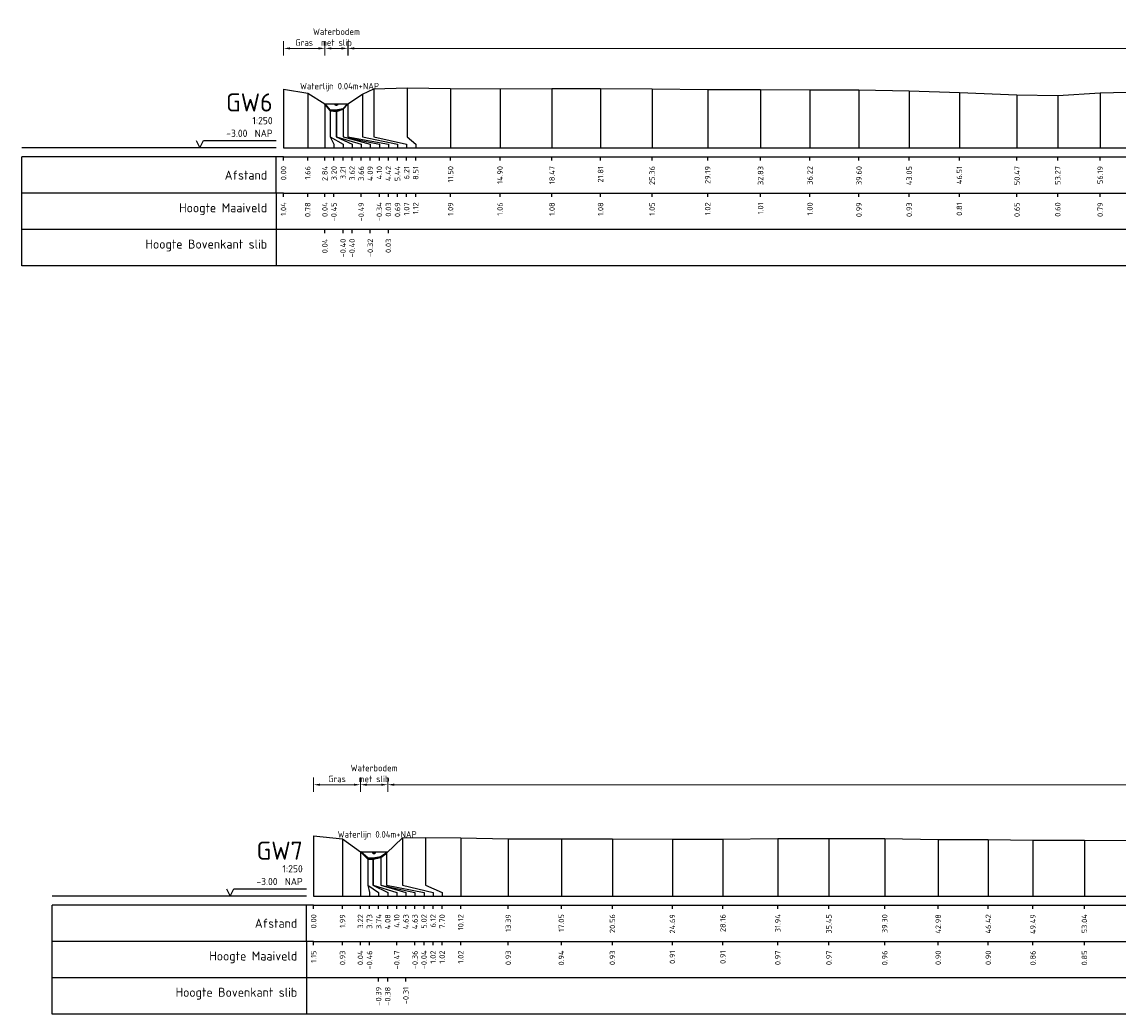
# Model space of a CAD drawing. Header units: metres. Extents: x 132725 to 140175, y 414354 to 417094.
# Tile 31 of 61: x 139680 to 139755, y 416666 to 416734. Entities that reach past the tile are written whole.
import ezdxf
from ezdxf.enums import TextEntityAlignment as Align

# ---------------------------------------------------------------- set-up
doc = ezdxf.new("R2010")
doc.units = ezdxf.units.M
doc.header["$PDMODE"] = 35
doc.header["$PDSIZE"] = 0.075
doc.layers.get('Defpoints').update_dxf_attribs({"true_color": 0x806000})
for name, color, linetype, lineweight in [('B-ME-GW-MAAIVELD-GD', 8, 'GW-MAAIVELD', 25), ('X-ME-AL-PROFIEL_BOVENKANT SLIB-GD', 42, 'Continuous', 35), ('X-XX-AL-DETAIL1-M', 7, 'Continuous', 18), ('X-XX-AL-NAP-T18', 7, 'Continuous', 18)]:
    doc.layers.add(name, color=color, linetype=linetype, lineweight=lineweight)
doc.layers.add('X-ME-AL-PROFIEL_WATERLIJN-GD', color=150, linetype='Continuous')
doc.layers.add('X-ME-AL-PROFIELRASTER-S', color=7, linetype='Continuous')
doc.styles.add('NLCS-ISO-ANNOTATIEF-T18', font='NLCS-ISO.ttf', dxfattribs={"height": 1.8})
doc.styles.add('NLCS-ISO-ANNOTATIVE-T18', font='NLCS-ISO.ttf', dxfattribs={"height": 1.8})
doc.linetypes.add('GW-MAAIVELD', pattern='A,12,[40,NLCS.SHX,S=1,R=0,X=0,Y=-0.5],12', length=24)
doc.dimstyles.new('NLCS-ANNOTATIEF-T18-PIJL_L2_H0', dxfattribs={"dimtxt": 2.5, "dimasz": 1.8, "dimexe": 2, "dimexo": 2, "dimgap": 0.7, "dimtad": 1, "dimzin": 0, "dimdsep": 46, "dimtxsty": 'NLCS-ISO-ANNOTATIEF-T18', "dimcen": 0, "dimdle": 2, "dimclrd": 256, "dimclre": 256, "dimclrt": 10, "dimaunit": 2, "dimadec": 0, "dimazin": 0, "dimtfac": 1, "dimtdec": 3, "dimtofl": 0, "dimtmove": 0, "dimatfit": 3, "dimfxl": 2, "dimfxlon": 1, "dimtfillclr": 256, "dimtolj": 1, "dimtzin": 0, "dimlwd": -1, "dimlwe": -1, "dimarcsym": 0})

# ---------------------------------------------------------------- blocks, each defined once
blk = doc.blocks.new('SAL-PROFIELRASTER-D')
at = {"color": 0, "linetype": 'ByBlock', "lineweight": -2, "flags": 128}
for points in [[(-2, 0), (-72, 0)], [(-24, 2), (-23, 0), (-22, 2), (-2, 2)], [(-72, -12.5), (-72, -2.5)], [(0, -2.5), (-72, -2.5)], [(-2, -12.5), (-2, -2.5)], [(0, -12.5), (-72, -12.5)]]:
    blk.add_lwpolyline(points, dxfattribs=at)
at = {"color": 0, "linetype": 'ByBlock', "lineweight": -2, "style": 'NLCS-ISO-ANNOTATIVE-T18'}
blk.add_text('NAP', height=2, dxfattribs=at).set_placement((-3, 3), align=Align.RIGHT)
blk.add_text('Afstand', height=2.5, dxfattribs=at).set_placement((-4.5, -7.5), align=Align.MIDDLE_RIGHT)
for tag, height, p in [('PROFIELNR', 5, (-3, 10)), ('SCHAAL', 2, (-3, 6.5)), ('NAP', 2, (-9.94, 3))]:
    blk.add_attdef(tag, text='', height=height, dxfattribs=at).set_placement(p, align=Align.RIGHT)
blk = doc.blocks.new('SAL-PROFIELRASTER_BALK_EIND1-D')
at = {"color": 0, "linetype": 'ByBlock', "lineweight": -2, "flags": 128}
for points in [[(0, 0), (1, 0)], [(0, -2.5), (1, -2.5)], [(0, -12.5), (1, -12.5)]]:
    blk.add_lwpolyline(points, dxfattribs=at)
blk = doc.blocks.new('SAL-PROFIELRASTER_BALK-D')
at = {"color": 0, "linetype": 'ByBlock', "lineweight": -2}
for p, q in [((-72, -12.5), (-72, -2.5)), ((-2, -2.5), (-2, -12.5)), ((0, -12.5), (-72, -12.5))]:
    blk.add_line(p, q, dxfattribs=at)
at = {"color": 0, "linetype": 'ByBlock', "lineweight": -2, "style": 'NLCS-ISO-ANNOTATIVE-T18'}
for tag, height, p in [('TITEL1', 2.5, (-4.5, -6.5)), ('TITEL2', 1.5, (-4.5, -9.5))]:
    blk.add_attdef(tag, text='', height=height, dxfattribs=at).set_placement(p, align=Align.MIDDLE_RIGHT)
blk = doc.blocks.new('SAL-PROFIELRASTER_BALK_EIND2-D')
at = {"color": 0, "linetype": 'ByBlock', "lineweight": -2}
blk.add_line((1, -12.5), (0, -12.5), dxfattribs=at)
blk = doc.blocks.new('SAL-PROFIELRASTER_BALK_DATA-D')
at = {"color": 0, "linetype": 'ByBlock', "lineweight": -2}
blk.add_lwpolyline([(0, -3.5), (0, -2.5)], dxfattribs=at)
at = {"color": 0, "linetype": 'ByBlock', "lineweight": -2, "style": 'NLCS-ISO-ANNOTATIVE-T18'}
blk.add_attdef('GETAL', text='', height=1.5, rotation=90, dxfattribs=at).set_placement((0.75, -5), align=Align.RIGHT)
blk = doc.blocks.new('SAL-PROFIELRASTER_AANHAAL-D')
at = {"color": 9, "linetype": 'ByBlock', "lineweight": -2, "flags": 128}
blk.add_lwpolyline([(0, 1), (0, 0)], dxfattribs=at)
blk = doc.blocks.new('SAL-PROFIELRASTER_AANHAAL_STAGGER-D')
at = {"color": 9, "linetype": 'ByBlock', "lineweight": -2, "flags": 128}
for points in [[(0, 0), (0, -0.25)], [(0, -0.25), (1, -0.75)], [(1, -0.75), (1, -1)]]:
    blk.add_lwpolyline(points, dxfattribs=at)
blk = doc.blocks.new('*D105')
at = {"layer": 'Defpoints', "color": 0, "transparency": 16777216}
for p in [(139700.82, 416732.156), (139700.82, 416728.35), (139702.414, 416728.35)]:
    blk.add_point(p, dxfattribs=at)
at = {"layer": 'X-XX-AL-DETAIL1-M', "transparency": 16777216}
for p, q in [((139700.82, 416731.656), (139700.82, 416732.656)), ((139702.414, 416731.656), (139702.414, 416732.656)), ((139701.964, 416732.156), (139701.27, 416732.156))]:
    blk.add_line(p, q, dxfattribs=at)
for points in [[(139701.27, 416732.231), (139701.27, 416732.081), (139700.82, 416732.156)], [(139701.964, 416732.231), (139701.964, 416732.081), (139702.414, 416732.156)]]:
    blk.add_solid(points, dxfattribs=at)
at = {"layer": 'X-XX-AL-DETAIL1-M', "color": 10, "transparency": 16777216, "insert": (139701.617, 416732.931), "char_height": 0.45, "attachment_point": 5, "style": 'NLCS-ISO-ANNOTATIEF-T18'}
blk.add_mtext('\\A1;Waterbodem\\Pmet slib', dxfattribs=at)
blk = doc.blocks.new('*D109')
at = {"layer": 'Defpoints', "color": 0, "transparency": 16777216}
for p in [(139702.401, 416732.156), (139702.401, 416728.342), (139816.45, 416728.175)]:
    blk.add_point(p, dxfattribs=at)
at = {"layer": 'X-XX-AL-DETAIL1-M', "transparency": 16777216}
for p, q in [((139702.401, 416731.656), (139702.401, 416732.656)), ((139816.45, 416731.656), (139816.45, 416732.656)), ((139816, 416732.156), (139702.851, 416732.156))]:
    blk.add_line(p, q, dxfattribs=at)
for points in [[(139702.851, 416732.231), (139702.851, 416732.081), (139702.401, 416732.156)], [(139816, 416732.231), (139816, 416732.081), (139816.45, 416732.156)]]:
    blk.add_solid(points, dxfattribs=at)
at = {"layer": 'X-XX-AL-DETAIL1-M', "color": 10, "transparency": 16777216, "insert": (139759.438, 416732.556), "char_height": 0.45, "attachment_point": 5, "style": 'NLCS-ISO-ANNOTATIEF-T18'}
blk.add_mtext('\\A1;Gras', dxfattribs=at)
blk = doc.blocks.new('*D110')
at = {"layer": 'Defpoints', "color": 0, "transparency": 16777216}
for p in [(139697.976, 416732.156), (139697.976, 416729.345), (139700.82, 416728.35)]:
    blk.add_point(p, dxfattribs=at)
at = {"layer": 'X-XX-AL-DETAIL1-M', "transparency": 16777216}
for p, q in [((139697.976, 416731.656), (139697.976, 416732.656)), ((139700.82, 416731.656), (139700.82, 416732.656)), ((139700.37, 416732.156), (139698.426, 416732.156))]:
    blk.add_line(p, q, dxfattribs=at)
for points in [[(139698.426, 416732.231), (139698.426, 416732.081), (139697.976, 416732.156)], [(139700.37, 416732.231), (139700.37, 416732.081), (139700.82, 416732.156)]]:
    blk.add_solid(points, dxfattribs=at)
at = {"layer": 'X-XX-AL-DETAIL1-M', "color": 10, "transparency": 16777216, "insert": (139699.398, 416732.556), "char_height": 0.45, "attachment_point": 5, "style": 'NLCS-ISO-ANNOTATIEF-T18'}
blk.add_mtext('\\A1;Gras', dxfattribs=at)
blk = doc.blocks.new('*D111')
at = {"layer": 'Defpoints', "color": 0, "transparency": 16777216}
for p in [(139703.268, 416681.473), (139703.268, 416676.847), (139705.149, 416676.847)]:
    blk.add_point(p, dxfattribs=at)
at = {"layer": 'X-XX-AL-DETAIL1-M', "transparency": 16777216}
for p, q in [((139703.268, 416680.973), (139703.268, 416681.973)), ((139704.699, 416681.473), (139703.718, 416681.473)), ((139705.149, 416680.973), (139705.149, 416681.973))]:
    blk.add_line(p, q, dxfattribs=at)
for points in [[(139703.718, 416681.548), (139703.718, 416681.398), (139703.268, 416681.473)], [(139704.699, 416681.548), (139704.699, 416681.398), (139705.149, 416681.473)]]:
    blk.add_solid(points, dxfattribs=at)
at = {"layer": 'X-XX-AL-DETAIL1-M', "color": 10, "transparency": 16777216, "insert": (139704.208, 416682.248), "char_height": 0.45, "attachment_point": 5, "style": 'NLCS-ISO-ANNOTATIEF-T18'}
blk.add_mtext('\\A1;Waterbodem\\Pmet slib', dxfattribs=at)
blk = doc.blocks.new('*D119')
at = {"layer": 'Defpoints', "color": 0, "transparency": 16777216}
for p in [(139705.149, 416681.473), (139705.149, 416676.847), (139816.861, 416676.679)]:
    blk.add_point(p, dxfattribs=at)
at = {"layer": 'X-XX-AL-DETAIL1-M', "transparency": 16777216}
for p, q in [((139705.149, 416680.973), (139705.149, 416681.973)), ((139816.411, 416681.473), (139705.599, 416681.473)), ((139816.861, 416680.973), (139816.861, 416681.973))]:
    blk.add_line(p, q, dxfattribs=at)
for points in [[(139705.599, 416681.548), (139705.599, 416681.398), (139705.149, 416681.473)], [(139816.411, 416681.548), (139816.411, 416681.398), (139816.861, 416681.473)]]:
    blk.add_solid(points, dxfattribs=at)
at = {"layer": 'X-XX-AL-DETAIL1-M', "color": 10, "transparency": 16777216, "insert": (139761.005, 416681.873), "char_height": 0.45, "attachment_point": 5, "style": 'NLCS-ISO-ANNOTATIEF-T18'}
blk.add_mtext('\\A1;Gras', dxfattribs=at)
blk = doc.blocks.new('*D120')
at = {"layer": 'Defpoints', "color": 0, "transparency": 16777216}
for p in [(139700.048, 416681.473), (139700.048, 416677.958), (139703.268, 416676.847)]:
    blk.add_point(p, dxfattribs=at)
at = {"layer": 'X-XX-AL-DETAIL1-M', "transparency": 16777216}
for p, q in [((139700.048, 416680.973), (139700.048, 416681.973)), ((139702.818, 416681.473), (139700.498, 416681.473)), ((139703.268, 416680.973), (139703.268, 416681.973))]:
    blk.add_line(p, q, dxfattribs=at)
for points in [[(139700.498, 416681.548), (139700.498, 416681.398), (139700.048, 416681.473)], [(139702.818, 416681.548), (139702.818, 416681.398), (139703.268, 416681.473)]]:
    blk.add_solid(points, dxfattribs=at)
at = {"layer": 'X-XX-AL-DETAIL1-M', "color": 10, "transparency": 16777216, "insert": (139701.658, 416681.873), "char_height": 0.45, "attachment_point": 5, "style": 'NLCS-ISO-ANNOTATIEF-T18'}
blk.add_mtext('\\A1;Gras', dxfattribs=at)

msp = doc.modelspace()

# ---------------------------------------------------------------- linework, layer by layer
at = {"layer": 'B-ME-GW-MAAIVELD-GD', "ltscale": 0.1, "flags": 128}
for points in [[(139697.976, 416729.345), (139699.64, 416729.085), (139700.82, 416728.35), (139701.177, 416727.857), (139701.631, 416727.815), (139702.075, 416727.966), (139702.401, 416728.342), (139703.421, 416728.998), (139704.185, 416729.383), (139706.483, 416729.432), (139709.472, 416729.401), (139712.875, 416729.372), (139716.45, 416729.39), (139719.791, 416729.386), (139723.339, 416729.362), (139727.164, 416729.33), (139730.801, 416729.323), (139734.197, 416729.311), (139737.573, 416729.303), (139741.03, 416729.239), (139744.482, 416729.114), (139748.444, 416728.958), (139751.251, 416728.91), (139754.17, 416729.095), (139757.809, 416729.179), (139761.325, 416729.189), (139764.855, 416729.236), (139768.316, 416729.154), (139771.867, 416729.133), (139775.184, 416729.062), (139777.977, 416728.847), (139780.396, 416728.533), (139782.377, 416728.852), (139785.74, 416729.061), (139789.193, 416729.13), (139792.59, 416729.135), (139795.98, 416729.177), (139799.389, 416729.166), (139802.822, 416729.196), (139806.064, 416729.183), (139809.634, 416729.135), (139812.504, 416729.105), (139815.008, 416728.983), (139816.45, 416728.175), (139817.148, 416727.816), (139817.956, 416727.722), (139818.701, 416727.742), (139819.309, 416728.181), (139820.63, 416728.502), (139822.794, 416729.01), (139825.661, 416729.201), (139828.661, 416729.22), (139831.925, 416729.157), (139834.496, 416729.049), (139836.493, 416728.787), (139837.795, 416729.04), (139839.922, 416729.142), (139843.477, 416729.151), (139846.511, 416729.088), (139849.013, 416728.993), (139851.792, 416728.574), (139854.229, 416728.915), (139857.435, 416729.044), (139860.756, 416729.085), (139864.157, 416729.063), (139866.727, 416729.002), (139868.973, 416728.727), (139870.951, 416728.981), (139874.396, 416729.077), (139877.643, 416729.059), (139882.122, 416729.045), (139884.259, 416728.889), (139885.31, 416728.657), (139887.009, 416728.971), (139889.982, 416729.107), (139893.165, 416729.104), (139896.621, 416729.023), (139898.524, 416728.63), (139901.013, 416729.035), (139904.666, 416729.194), (139908.055, 416729.142), (139910.124, 416729.048), (139911.893, 416728.632), (139913.253, 416728.977), (139915.354, 416729.104), (139917.966, 416729.194), (139921.069, 416729.205), (139923.549, 416729.069), (139924.847, 416728.749), (139925.441, 416728.173), (139926.046, 416727.469), (139926.679, 416727.384), (139927.511, 416727.724), (139928.074, 416728.19), (139928.808, 416728.976), (139931.337, 416729.395), (139933.867, 416729.527), (139936.624, 416729.663), (139939.248, 416729.916), (139941.913, 416730.205), (139944.583, 416730.488), (139946.738, 416730.631), (139948.073, 416730.684), (139950.608, 416730.664), (139952.933, 416730.594), (139955.533, 416730.43), (139958.545, 416730.254), (139961.272, 416730.073), (139964.531, 416729.954), (139967.95, 416729.898), (139971.308, 416729.892), (139974.582, 416730.021), (139977.772, 416730.094), (139980.898, 416729.972), (139984.133, 416729.873), (139986.55, 416729.799), (139989.115, 416729.494), (139990.01, 416729.484), (139991.12, 416728.992), (139991.382, 416729.081), (139992.946, 416729.035), (139993.315, 416728.777), (139995.514, 416727.771), (139996.786, 416727.589), (139998.356, 416726.979)], [(139700.048, 416677.958), (139702.036, 416677.739), (139703.268, 416676.847), (139703.779, 416676.35), (139704.147, 416676.344), (139704.682, 416676.452), (139705.064, 416676.766), (139706.17, 416677.825), (139707.751, 416677.831), (139710.172, 416677.828), (139713.443, 416677.743), (139717.094, 416677.745), (139720.607, 416677.743), (139724.737, 416677.715), (139728.207, 416677.724), (139731.987, 416677.779), (139735.501, 416677.78), (139739.343, 416677.77), (139743.025, 416677.711), (139746.472, 416677.71), (139749.543, 416677.667), (139753.085, 416677.662), (139756.633, 416677.642), (139758.767, 416677.463), (139759.982, 416677.279), (139761.465, 416677.454), (139763.259, 416677.593), (139765.922, 416677.642), (139769.632, 416677.637), (139773.372, 416677.647), (139776.89, 416677.717), (139779.991, 416677.668), (139783.05, 416677.579), (139784.682, 416677.403), (139786.199, 416677.254), (139787.107, 416677.355), (139788.35, 416677.487), (139790.762, 416677.607), (139793.526, 416677.61), (139796.881, 416677.629), (139800.147, 416677.675), (139803.436, 416677.671), (139807.017, 416677.657), (139810.442, 416677.642), (139813.697, 416677.426), (139815.453, 416677.225), (139816.861, 416676.679), (139817.302, 416676.423), (139817.793, 416676.361), (139818.547, 416676.398), (139818.888, 416676.658), (139819.677, 416676.923), (139821.228, 416677.211), (139823.267, 416677.48), (139826.005, 416677.637), (139829.02, 416677.706), (139831.918, 416677.674), (139835.329, 416677.64), (139838.464, 416677.608), (139842.107, 416677.587), (139845.479, 416677.597), (139849.108, 416677.575), (139852.583, 416677.567), (139856.79, 416677.516), (139858.871, 416677.321), (139860.232, 416677.039), (139861.418, 416677.34), (139862.697, 416677.447), (139864.951, 416677.56), (139867.696, 416677.62), (139870.975, 416677.589), (139873.812, 416677.606), (139876.652, 416677.552), (139879.792, 416677.582), (139883.082, 416677.475), (139885.271, 416677.274), (139886.381, 416677.076), (139887.85, 416677.379), (139889.956, 416677.534), (139892.514, 416677.558), (139895.465, 416677.607), (139898.284, 416677.62), (139901.764, 416677.65), (139904.81, 416677.624), (139908.069, 416677.564), (139910.932, 416677.649), (139913.839, 416677.342), (139914.778, 416676.699), (139915.174, 416676.16), (139915.779, 416676.122), (139916.423, 416676.093), (139917.085, 416676.246), (139917.482, 416676.708), (139918.405, 416677.566), (139920.356, 416677.9), (139922.946, 416678.116), (139925.445, 416678.263), (139927.81, 416678.424), (139930.485, 416678.651), (139933.288, 416678.838), (139936.132, 416679.058), (139938.41, 416679.178), (139940.57, 416679.133), (139941.682, 416679.052), (139944.59, 416678.825), (139948.134, 416678.607), (139951.779, 416678.53), (139955.171, 416678.487), (139958.674, 416678.419), (139961.96, 416678.422), (139964.996, 416678.446), (139967.856, 416678.518), (139971.511, 416678.57), (139975.084, 416678.491), (139978.088, 416678.416), (139980.24, 416677.983), (139981.021, 416677.972), (139982.178, 416677.536), (139982.447, 416677.503), (139984.593, 416677.303), (139986.775, 416676.475), (139987.488, 416676.47), (139989.478, 416675.07)]]:
    msp.add_lwpolyline(points, dxfattribs=at)
at = {"layer": 'X-ME-AL-PROFIEL_BOVENKANT SLIB-GD'}
for points in [[(139700.82, 416728.35), (139701.185, 416727.905), (139701.599, 416727.91), (139702.07, 416727.994), (139702.401, 416728.342)], [(139703.268, 416676.847), (139703.784, 416676.425), (139704.129, 416676.426), (139704.683, 416676.502), (139705.064, 416676.766)]]:
    msp.add_lwpolyline(points, dxfattribs=at)
at = {"layer": 'X-ME-AL-PROFIEL_WATERLIJN-GD'}
for points in [[(139700.82, 416728.35), (139702.414, 416728.35)], [(139701.491, 416728.297), (139701.741, 416728.297)], [(139701.547, 416728.248), (139701.672, 416728.248)], [(139703.268, 416676.847), (139705.149, 416676.847)], [(139704.082, 416676.794), (139704.332, 416676.794)], [(139704.138, 416676.745), (139704.263, 416676.745)]]:
    msp.add_lwpolyline(points, dxfattribs=at)

# ---------------------------------------------------------------- block references
at = {"layer": 'X-ME-AL-PROFIELRASTER-S', "xscale": 0.25, "yscale": 0.25, "zscale": 0.25}
for name, p, values in [('SAL-PROFIELRASTER-D', (139697.976, 416725.309), {'PROFIELNR': 'GW6', 'SCHAAL': '1:250', 'NAP': '-3.00'}), ('SAL-PROFIELRASTER_BALK_DATA-D', (139697.976, 416725.309), {'GETAL': '0.00'}), ('SAL-PROFIELRASTER_BALK_DATA-D', (139699.64, 416725.309), {'GETAL': '1.66'}), ('SAL-PROFIELRASTER_BALK_DATA-D', (139700.82, 416725.309), {'GETAL': '2.84'}), ('SAL-PROFIELRASTER_BALK_DATA-D', (139700.82, 416725.309), {'GETAL': '2.84'}), ('SAL-PROFIELRASTER_BALK_DATA-D', (139700.82, 416725.309), {'GETAL': '2.84'}), ('SAL-PROFIELRASTER_BALK_DATA-D', (139700.82, 416725.309), {'GETAL': '2.84'}), ('SAL-PROFIELRASTER_BALK_DATA-D', (139701.445, 416725.309), {'GETAL': '3.20'}), ('SAL-PROFIELRASTER_BALK_DATA-D', (139702.07, 416725.309), {'GETAL': '3.21'}), ('SAL-PROFIELRASTER_BALK_DATA-D', (139702.695, 416725.309), {'GETAL': '3.62'}), ('SAL-PROFIELRASTER_BALK_DATA-D', (139703.32, 416725.309), {'GETAL': '3.66'}), ('SAL-PROFIELRASTER_BALK_DATA-D', (139703.945, 416725.309), {'GETAL': '4.09'}), ('SAL-PROFIELRASTER_BALK_DATA-D', (139704.57, 416725.309), {'GETAL': '4.10'}), ('SAL-PROFIELRASTER_BALK_DATA-D', (139705.195, 416725.309), {'GETAL': '4.42'}), ('SAL-PROFIELRASTER_BALK_DATA-D', (139705.195, 416725.309), {'GETAL': '4.42'}), ('SAL-PROFIELRASTER_BALK_DATA-D', (139705.195, 416725.309), {'GETAL': '4.42'}), ('SAL-PROFIELRASTER_BALK_DATA-D', (139705.195, 416725.309), {'GETAL': '4.42'}), ('SAL-PROFIELRASTER_BALK_DATA-D', (139705.82, 416725.309), {'GETAL': '5.44'}), ('SAL-PROFIELRASTER_BALK_DATA-D', (139706.445, 416725.309), {'GETAL': '6.21'}), ('SAL-PROFIELRASTER_BALK_DATA-D', (139707.07, 416725.309), {'GETAL': '8.51'}), ('SAL-PROFIELRASTER_BALK_DATA-D', (139709.472, 416725.309), {'GETAL': '11.50'}), ('SAL-PROFIELRASTER_BALK_DATA-D', (139712.875, 416725.309), {'GETAL': '14.90'}), ('SAL-PROFIELRASTER_BALK_DATA-D', (139716.45, 416725.309), {'GETAL': '18.47'}), ('SAL-PROFIELRASTER_BALK_DATA-D', (139719.791, 416725.309), {'GETAL': '21.81'}), ('SAL-PROFIELRASTER_BALK_DATA-D', (139723.339, 416725.309), {'GETAL': '25.36'}), ('SAL-PROFIELRASTER_BALK_DATA-D', (139727.164, 416725.309), {'GETAL': '29.19'}), ('SAL-PROFIELRASTER_BALK_DATA-D', (139730.801, 416725.309), {'GETAL': '32.83'}), ('SAL-PROFIELRASTER_BALK_DATA-D', (139734.197, 416725.309), {'GETAL': '36.22'}), ('SAL-PROFIELRASTER_BALK_DATA-D', (139737.573, 416725.309), {'GETAL': '39.60'}), ('SAL-PROFIELRASTER_BALK_DATA-D', (139741.03, 416725.309), {'GETAL': '43.05'}), ('SAL-PROFIELRASTER_BALK_DATA-D', (139744.482, 416725.309), {'GETAL': '46.51'}), ('SAL-PROFIELRASTER_BALK_DATA-D', (139748.444, 416725.309), {'GETAL': '50.47'}), ('SAL-PROFIELRASTER_BALK_DATA-D', (139751.251, 416725.309), {'GETAL': '53.27'}), ('SAL-PROFIELRASTER_BALK_DATA-D', (139754.17, 416725.309), {'GETAL': '56.19'}), ('SAL-PROFIELRASTER_BALK-D', (139697.976, 416722.809), {'TITEL1': 'Hoogte Maaiveld'}), ('SAL-PROFIELRASTER_BALK_DATA-D', (139697.976, 416722.809), {'GETAL': '1.04'}), ('SAL-PROFIELRASTER_BALK_DATA-D', (139699.64, 416722.809), {'GETAL': '0.78'}), ('SAL-PROFIELRASTER_BALK_DATA-D', (139700.82, 416722.809), {'GETAL': '0.04'}), ('SAL-PROFIELRASTER_BALK_DATA-D', (139701.445, 416722.809), {'GETAL': '-0.45'}), ('SAL-PROFIELRASTER_BALK_DATA-D', (139703.32, 416722.809), {'GETAL': '-0.49'}), ('SAL-PROFIELRASTER_BALK_DATA-D', (139704.57, 416722.809), {'GETAL': '-0.34'}), ('SAL-PROFIELRASTER_BALK_DATA-D', (139705.195, 416722.809), {'GETAL': '0.03'}), ('SAL-PROFIELRASTER_BALK_DATA-D', (139705.82, 416722.809), {'GETAL': '0.69'}), ('SAL-PROFIELRASTER_BALK_DATA-D', (139706.445, 416722.809), {'GETAL': '1.07'}), ('SAL-PROFIELRASTER_BALK_DATA-D', (139707.07, 416722.809), {'GETAL': '1.12'}), ('SAL-PROFIELRASTER_BALK_DATA-D', (139709.472, 416722.809), {'GETAL': '1.09'}), ('SAL-PROFIELRASTER_BALK_DATA-D', (139712.875, 416722.809), {'GETAL': '1.06'}), ('SAL-PROFIELRASTER_BALK_DATA-D', (139716.45, 416722.809), {'GETAL': '1.08'}), ('SAL-PROFIELRASTER_BALK_DATA-D', (139719.791, 416722.809), {'GETAL': '1.08'}), ('SAL-PROFIELRASTER_BALK_DATA-D', (139723.339, 416722.809), {'GETAL': '1.05'}), ('SAL-PROFIELRASTER_BALK_DATA-D', (139727.164, 416722.809), {'GETAL': '1.02'}), ('SAL-PROFIELRASTER_BALK_DATA-D', (139730.801, 416722.809), {'GETAL': '1.01'}), ('SAL-PROFIELRASTER_BALK_DATA-D', (139734.197, 416722.809), {'GETAL': '1.00'}), ('SAL-PROFIELRASTER_BALK_DATA-D', (139737.573, 416722.809), {'GETAL': '0.99'}), ('SAL-PROFIELRASTER_BALK_DATA-D', (139741.03, 416722.809), {'GETAL': '0.93'}), ('SAL-PROFIELRASTER_BALK_DATA-D', (139744.482, 416722.809), {'GETAL': '0.81'}), ('SAL-PROFIELRASTER_BALK_DATA-D', (139748.444, 416722.809), {'GETAL': '0.65'}), ('SAL-PROFIELRASTER_BALK_DATA-D', (139751.251, 416722.809), {'GETAL': '0.60'}), ('SAL-PROFIELRASTER_BALK_DATA-D', (139754.17, 416722.809), {'GETAL': '0.79'}), ('SAL-PROFIELRASTER_BALK-D', (139697.976, 416720.309), {'TITEL1': 'Hoogte Bovenkant slib'}), ('SAL-PROFIELRASTER_BALK_DATA-D', (139700.82, 416720.309), {'GETAL': '0.04'}), ('SAL-PROFIELRASTER_BALK_DATA-D', (139702.07, 416720.309), {'GETAL': '-0.40'}), ('SAL-PROFIELRASTER_BALK_DATA-D', (139702.695, 416720.309), {'GETAL': '-0.40'}), ('SAL-PROFIELRASTER_BALK_DATA-D', (139703.945, 416720.309), {'GETAL': '-0.32'}), ('SAL-PROFIELRASTER_BALK_DATA-D', (139705.195, 416720.309), {'GETAL': '0.03'}), ('SAL-PROFIELRASTER-D', (139700.048, 416673.81), {'PROFIELNR': 'GW7', 'SCHAAL': '1:250', 'NAP': '-3.00'}), ('SAL-PROFIELRASTER_BALK_DATA-D', (139700.048, 416673.81), {'GETAL': '0.00'}), ('SAL-PROFIELRASTER_BALK_DATA-D', (139702.036, 416673.81), {'GETAL': '1.99'}), ('SAL-PROFIELRASTER_BALK_DATA-D', (139703.268, 416673.81), {'GETAL': '3.22'}), ('SAL-PROFIELRASTER_BALK_DATA-D', (139703.268, 416673.81), {'GETAL': '3.22'}), ('SAL-PROFIELRASTER_BALK_DATA-D', (139703.893, 416673.81), {'GETAL': '3.73'}), ('SAL-PROFIELRASTER_BALK_DATA-D', (139704.518, 416673.81), {'GETAL': '3.74'}), ('SAL-PROFIELRASTER_BALK_DATA-D', (139705.143, 416673.81), {'GETAL': '4.08'}), ('SAL-PROFIELRASTER_BALK_DATA-D', (139705.768, 416673.81), {'GETAL': '4.10'}), ('SAL-PROFIELRASTER_BALK_DATA-D', (139706.393, 416673.81), {'GETAL': '4.63'}), ('SAL-PROFIELRASTER_BALK_DATA-D', (139707.018, 416673.81), {'GETAL': '4.63'}), ('SAL-PROFIELRASTER_BALK_DATA-D', (139707.643, 416673.81), {'GETAL': '5.02'}), ('SAL-PROFIELRASTER_BALK_DATA-D', (139707.643, 416673.81), {'GETAL': '5.02'}), ('SAL-PROFIELRASTER_BALK_DATA-D', (139708.268, 416673.81), {'GETAL': '6.12'}), ('SAL-PROFIELRASTER_BALK_DATA-D', (139708.893, 416673.81), {'GETAL': '7.70'}), ('SAL-PROFIELRASTER_BALK_DATA-D', (139710.172, 416673.81), {'GETAL': '10.12'}), ('SAL-PROFIELRASTER_BALK_DATA-D', (139713.443, 416673.81), {'GETAL': '13.39'}), ('SAL-PROFIELRASTER_BALK_DATA-D', (139717.094, 416673.81), {'GETAL': '17.05'}), ('SAL-PROFIELRASTER_BALK_DATA-D', (139720.607, 416673.81), {'GETAL': '20.56'}), ('SAL-PROFIELRASTER_BALK_DATA-D', (139724.737, 416673.81), {'GETAL': '24.69'}), ('SAL-PROFIELRASTER_BALK_DATA-D', (139728.207, 416673.81), {'GETAL': '28.16'}), ('SAL-PROFIELRASTER_BALK_DATA-D', (139731.987, 416673.81), {'GETAL': '31.94'}), ('SAL-PROFIELRASTER_BALK_DATA-D', (139735.501, 416673.81), {'GETAL': '35.45'}), ('SAL-PROFIELRASTER_BALK_DATA-D', (139739.343, 416673.81), {'GETAL': '39.30'}), ('SAL-PROFIELRASTER_BALK_DATA-D', (139743.025, 416673.81), {'GETAL': '42.98'}), ('SAL-PROFIELRASTER_BALK_DATA-D', (139746.472, 416673.81), {'GETAL': '46.42'}), ('SAL-PROFIELRASTER_BALK_DATA-D', (139749.543, 416673.81), {'GETAL': '49.49'}), ('SAL-PROFIELRASTER_BALK_DATA-D', (139753.085, 416673.81), {'GETAL': '53.04'}), ('SAL-PROFIELRASTER_BALK-D', (139700.048, 416671.31), {'TITEL1': 'Hoogte Maaiveld'}), ('SAL-PROFIELRASTER_BALK_DATA-D', (139700.048, 416671.31), {'GETAL': '1.15'}), ('SAL-PROFIELRASTER_BALK_DATA-D', (139702.036, 416671.31), {'GETAL': '0.93'}), ('SAL-PROFIELRASTER_BALK_DATA-D', (139703.268, 416671.31), {'GETAL': '0.04'}), ('SAL-PROFIELRASTER_BALK_DATA-D', (139703.893, 416671.31), {'GETAL': '-0.46'}), ('SAL-PROFIELRASTER_BALK_DATA-D', (139705.768, 416671.31), {'GETAL': '-0.47'}), ('SAL-PROFIELRASTER_BALK_DATA-D', (139707.018, 416671.31), {'GETAL': '-0.36'}), ('SAL-PROFIELRASTER_BALK_DATA-D', (139707.643, 416671.31), {'GETAL': '-0.04'}), ('SAL-PROFIELRASTER_BALK_DATA-D', (139708.268, 416671.31), {'GETAL': '1.02'}), ('SAL-PROFIELRASTER_BALK_DATA-D', (139708.893, 416671.31), {'GETAL': '1.02'}), ('SAL-PROFIELRASTER_BALK_DATA-D', (139710.172, 416671.31), {'GETAL': '1.02'}), ('SAL-PROFIELRASTER_BALK_DATA-D', (139713.443, 416671.31), {'GETAL': '0.93'}), ('SAL-PROFIELRASTER_BALK_DATA-D', (139717.094, 416671.31), {'GETAL': '0.94'}), ('SAL-PROFIELRASTER_BALK_DATA-D', (139720.607, 416671.31), {'GETAL': '0.93'}), ('SAL-PROFIELRASTER_BALK_DATA-D', (139724.737, 416671.31), {'GETAL': '0.91'}), ('SAL-PROFIELRASTER_BALK_DATA-D', (139728.207, 416671.31), {'GETAL': '0.91'}), ('SAL-PROFIELRASTER_BALK_DATA-D', (139731.987, 416671.31), {'GETAL': '0.97'}), ('SAL-PROFIELRASTER_BALK_DATA-D', (139735.501, 416671.31), {'GETAL': '0.97'}), ('SAL-PROFIELRASTER_BALK_DATA-D', (139739.343, 416671.31), {'GETAL': '0.96'}), ('SAL-PROFIELRASTER_BALK_DATA-D', (139743.025, 416671.31), {'GETAL': '0.90'}), ('SAL-PROFIELRASTER_BALK_DATA-D', (139746.472, 416671.31), {'GETAL': '0.90'}), ('SAL-PROFIELRASTER_BALK_DATA-D', (139749.543, 416671.31), {'GETAL': '0.86'}), ('SAL-PROFIELRASTER_BALK_DATA-D', (139753.085, 416671.31), {'GETAL': '0.85'}), ('SAL-PROFIELRASTER_BALK-D', (139700.048, 416668.81), {'TITEL1': 'Hoogte Bovenkant slib'}), ('SAL-PROFIELRASTER_BALK_DATA-D', (139704.518, 416668.81), {'GETAL': '-0.39'}), ('SAL-PROFIELRASTER_BALK_DATA-D', (139705.143, 416668.81), {'GETAL': '-0.38'}), ('SAL-PROFIELRASTER_BALK_DATA-D', (139706.393, 416668.81), {'GETAL': '-0.31'})]:
    msp.add_blockref(name, p, dxfattribs=at).add_auto_attribs(values)
at = {"layer": 'X-ME-AL-PROFIELRASTER-S'}
for p, yscale in [((139697.976, 416725.309), 4.036), ((139699.64, 416725.309), 3.776), ((139703.421, 416726.309), 2.689), ((139704.185, 416726.309), 3.074), ((139706.483, 416726.309), 3.123), ((139709.472, 416725.309), 4.092000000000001), ((139712.875, 416725.309), 4.063), ((139716.45, 416725.309), 4.081), ((139719.791, 416725.309), 4.077), ((139723.339, 416725.309), 4.053), ((139727.164, 416725.309), 4.021), ((139730.801, 416725.309), 4.014), ((139734.197, 416725.309), 4.002), ((139737.573, 416725.309), 3.994), ((139741.03, 416725.309), 3.93), ((139744.482, 416725.309), 3.805), ((139748.444, 416725.309), 3.649), ((139751.251, 416725.309), 3.601), ((139754.17, 416725.309), 3.786), ((139700.82, 416725.309), 3.041), ((139700.82, 416725.309), 3.041), ((139700.82, 416725.309), 3.041), ((139700.82, 416725.309), 3.041), ((139702.401, 416726.309), 2.033), ((139702.401, 416726.309), 2.033), ((139702.401, 416726.309), 2.033), ((139702.401, 416726.309), 2.033), ((139701.177, 416726.309), 1.548), ((139701.185, 416726.309), 1.596), ((139701.599, 416726.309), 1.601), ((139701.631, 416726.309), 1.506), ((139702.07, 416726.309), 1.685), ((139702.075, 416726.309), 1.657), ((139700.048, 416673.81), 4.148), ((139702.036, 416673.81), 3.929), ((139706.17, 416674.81), 3.015), ((139707.751, 416674.81), 3.021), ((139710.172, 416673.81), 4.018), ((139713.443, 416673.81), 3.933), ((139717.094, 416673.81), 3.935), ((139720.607, 416673.81), 3.933), ((139724.737, 416673.81), 3.905), ((139728.207, 416673.81), 3.914), ((139731.987, 416673.81), 3.969), ((139735.501, 416673.81), 3.97), ((139739.343, 416673.81), 3.96), ((139743.025, 416673.81), 3.901), ((139746.472, 416673.81), 3.9), ((139749.543, 416673.81), 3.857), ((139753.085, 416673.81), 3.852), ((139703.268, 416673.81), 3.037), ((139703.268, 416673.81), 3.037), ((139703.779, 416674.81), 1.54), ((139703.784, 416674.81), 1.615), ((139704.129, 416674.81), 1.616), ((139704.147, 416674.81), 1.534), ((139704.682, 416674.81), 1.642), ((139704.683, 416674.81), 1.692), ((139705.064, 416674.81), 1.956), ((139705.064, 416674.81), 1.956)]:
    msp.add_blockref('SAL-PROFIELRASTER_AANHAAL-D', p, dxfattribs=dict(at, yscale=yscale))
for p, xscale, zscale in [((139701.177, 416726.309), 0.2681078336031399, 0.2681078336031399), ((139701.185, 416726.309), 0.8857186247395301, 0.8857186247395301), ((139701.599, 416726.309), 1.09684974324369, 1.09684974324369), ((139701.631, 416726.309), 1.6890888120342, 1.6890888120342), ((139702.07, 416726.309), 1.87541669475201, 1.87541669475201), ((139702.075, 416726.309), 2.49548929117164, 2.49548929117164), ((139702.401, 416726.309), 2.79414368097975, 2.79414368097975), ((139702.401, 416726.309), 2.79414368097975, 2.79414368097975), ((139702.401, 416726.309), 2.79414368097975, 2.79414368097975), ((139702.401, 416726.309), 2.79414368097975, 2.79414368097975), ((139703.421, 416726.309), 2.39955711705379, 2.39955711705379), ((139704.185, 416726.309), 2.26036289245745, 2.26036289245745), ((139706.483, 416726.309), 0.58755607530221, 0.58755607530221), ((139703.779, 416674.81), 0.11388533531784, 0.11388533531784), ((139703.784, 416674.81), 0.7343710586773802, 0.7343710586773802), ((139704.129, 416674.81), 1.01420224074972, 1.01420224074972), ((139704.147, 416674.81), 1.62156025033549, 1.62156025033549), ((139704.682, 416674.81), 2.33664711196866, 2.33664711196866), ((139704.683, 416674.81), 1.71069943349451, 1.71069943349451), ((139705.064, 416674.81), 2.57944690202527, 2.57944690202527), ((139705.064, 416674.81), 2.57944690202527, 2.57944690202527), ((139706.17, 416674.81), 2.098087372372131, 2.098087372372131), ((139707.751, 416674.81), 1.141871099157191, 1.141871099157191)]:
    msp.add_blockref('SAL-PROFIELRASTER_AANHAAL_STAGGER-D', p, dxfattribs=dict(at, xscale=xscale, zscale=zscale))
at = {"layer": 'X-ME-AL-PROFIELRASTER-S', "yscale": 0.25}
for name, p, xscale, zscale in [('SAL-PROFIELRASTER_BALK_EIND1-D', (139697.976, 416725.309), 301, 298.1629263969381), ('SAL-PROFIELRASTER_BALK_EIND2-D', (139697.976, 416722.809), 301, 298.1629263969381), ('SAL-PROFIELRASTER_BALK_EIND2-D', (139697.976, 416720.309), 301, 298.1629263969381), ('SAL-PROFIELRASTER_BALK_EIND1-D', (139700.048, 416673.81), 290, 287.3520010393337), ('SAL-PROFIELRASTER_BALK_EIND2-D', (139700.048, 416671.31), 290, 287.3520010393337), ('SAL-PROFIELRASTER_BALK_EIND2-D', (139700.048, 416668.81), 290, 287.3520010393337)]:
    msp.add_blockref(name, p, dxfattribs=dict(at, xscale=xscale, zscale=zscale))

# ---------------------------------------------------------------- texts
at = {"layer": 'X-XX-AL-NAP-T18', "color": 10, "char_height": 0.45, "width": 15.43377, "attachment_point": 7, "style": 'NLCS-ISO-ANNOTATIEF-T18'}
for insert in [(139699.112, 416729.199), (139701.704, 416677.696)]:
    msp.add_mtext('Waterlijn 0.04m+NAP', dxfattribs=dict(at, insert=insert))

# ---------------------------------------------------------------- dimensions: what is measured, and where the dimension line sits
at = {"layer": 'X-XX-AL-DETAIL1-M'}
for base, p1, p2, text, picture, middle in [((139700.82, 416732.156), (139702.414, 416728.35), (139700.82, 416728.35), 'Waterbodem\\Pmet slib', '*D105', (139701.617, 416732.156)), ((139697.976, 416732.156), (139700.82, 416728.35), (139697.976, 416729.345), 'Gras', '*D110', (139699.398, 416732.156)), ((139702.401, 416732.156), (139816.45, 416728.175), (139702.401, 416728.342), 'Gras', '*D109', (139759.438, 416732.156)), ((139703.268, 416681.473), (139705.149, 416676.847), (139703.268, 416676.847), 'Waterbodem\\Pmet slib', '*D111', (139704.208, 416681.473)), ((139700.048, 416681.473), (139703.268, 416676.847), (139700.048, 416677.958), 'Gras', '*D120', (139701.658, 416681.473)), ((139705.149, 416681.473), (139816.861, 416676.679), (139705.149, 416676.847), 'Gras', '*D119', (139761.005, 416681.473))]:
    dim = msp.add_linear_dim(base=base, p1=p1, p2=p2, text=text, dimstyle='NLCS-ANNOTATIEF-T18-PIJL_L2_H0', dxfattribs=at)
    dim.commit()
    dim.dimension.update_dxf_attribs({"geometry": picture, "text_midpoint": middle, "dimtype": 160})

doc.saveas('drawing.dxf')
